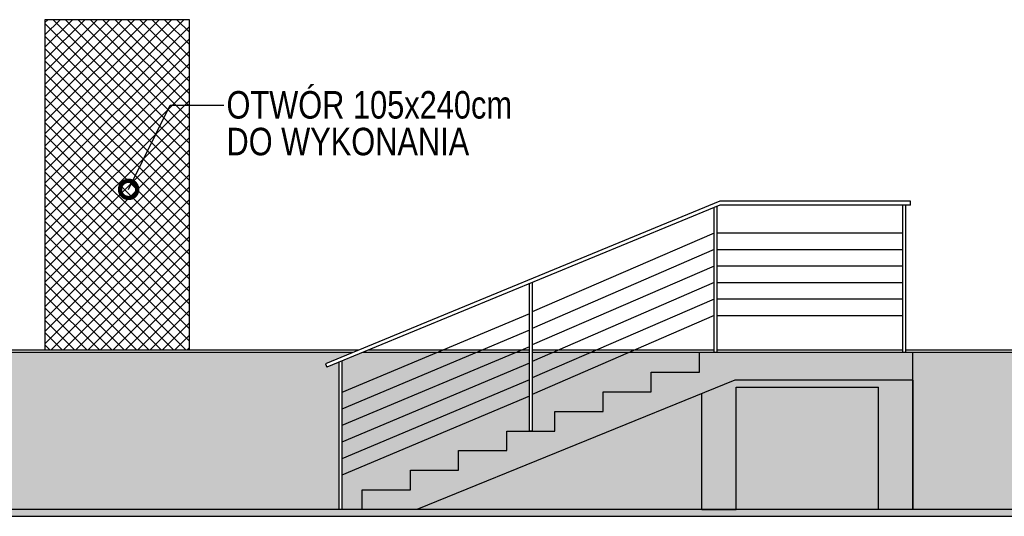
# Model space of a CAD drawing. Header units: millimetres. Extents: x 59331 to 112314, y -16110 to 34390.
# Tile 16 of 198: x 62652 to 63367, y -2555 to -2194. Entities that reach past the tile are written whole.
import ezdxf
from ezdxf import colors
from ezdxf.entities.mleader import LeaderData, LeaderLine
from ezdxf.math import Vec2, Vec3

# ---------------------------------------------------------------- set-up
doc = ezdxf.new("R2010")
doc.units = ezdxf.units.MM
doc.set_wipeout_variables(frame=1)
for name, color, linetype in [('_HSA_HATCH ELEWACJA', 8, 'Continuous'), ('_HSA_WIDOKOWE', 1, 'Continuous'), ('_HSA_ŚCIANY_CIENKIE', 2, 'Continuous'), ('_HSA_ŚCIANY_DZIAŁOWE', 6, 'Continuous')]:
    doc.layers.add(name, color=color, linetype=linetype)
doc.layers.add('_HSA_POMOC', color=120, linetype='Continuous', plot=False)
doc.layers.add('_HSA_WYBURZENIA', color=7, linetype='Continuous', true_color=0xdd0303)
doc.layers.add('_HSA_WYBURZENIA_01', color=7, linetype='Continuous', true_color=0xdd0303)
doc.styles.add('ARIAL_100', font='Arial.ttf', dxfattribs={"width": 0.8, "height": 20})

# ---------------------------------------------------------------- blocks, each defined once
blk = doc.blocks.new('A$Ce0f6b26f')
blk.add_wipeout([(-7.25, 0), (-7.25, 107.2), (-140.18, 107.2), (-142.46, 106.26), (-142.46, 0), (-144.28, 0), (-144.28, 105.51), (-276.59, 50.95), (-276.59, -57), (-278.41, -57), (-278.41, 50.2), (-414.82, -6.05), (-414.82, -114), (-416.64, -114), (-416.64, -6.8), (-425.66, -10.52), (-426.64, -8.12), (-140.18, 110), (-1.82, 110), (-1.82, 107.2), (-5.42, 107.2), (-5.42, 0)])
for p, q in [((-140.18, 110), (-426.64, -8.12)), ((-1.82, 110), (-140.18, 110)), ((-1.82, 107.2), (-1.82, 110)), ((-140.18, 107.2), (-425.66, -10.52)), ((-1.82, 107.2), (-140.18, 107.2)), ((-144.28, 86.91), (-276.59, 29.61)), ((-7.25, 86.75), (-142.46, 86.75)), ((-144.28, 74.91), (-276.59, 17.61)), ((-7.25, 74.75), (-142.46, 74.75)), ((-144.28, 62.91), (-276.59, 5.61)), ((-7.25, 62.75), (-142.46, 62.75)), ((-144.28, 50.91), (-276.59, -6.39)), ((-7.25, 50.75), (-142.46, 50.75)), ((-144.28, 38.91), (-276.59, -18.39)), ((-7.25, 38.75), (-142.46, 38.75)), ((-278.41, 28.31), (-414.82, -29.09)), ((-144.28, 26.91), (-276.59, -30.39)), ((-7.25, 26.75), (-142.46, 26.75)), ((-278.41, 16.31), (-414.82, -41.09)), ((-278.41, 4.31), (-414.82, -53.09)), ((-426.64, -8.12), (-425.66, -10.52)), ((-278.41, -7.69), (-414.82, -65.09)), ((-278.41, -19.69), (-414.82, -77.09)), ((-278.41, -31.69), (-414.82, -89.09))]:
    blk.add_line(p, q)
for points in [[(-142.46, 106.26), (-142.46, 0), (-144.28, 0), (-144.28, 105.51)], [(-5.42, 107.2), (-5.42, 0), (-7.25, 0), (-7.25, 107.2)], [(-276.59, 50.98), (-276.59, -57), (-278.41, -57), (-278.41, 50.2)], [(-414.82, -6.05), (-414.82, -114), (-416.64, -114), (-416.64, -6.8)]]:
    blk.add_lwpolyline(points)
blk = doc.blocks.new('_DotSmall')
at = {"color": 0, "linetype": 'ByBlock', "const_width": 0.5}
blk.add_lwpolyline([(-0.0625, 0, 1), (0.0625, 0, 1)], format="xyb", close=True, dxfattribs=at)

msp = doc.modelspace()

# ---------------------------------------------------------------- hatches: boundary and pattern name
at = {"layer": '_HSA_HATCH ELEWACJA', "true_color": 0xb8b8b8}
h = msp.add_hatch(color=9, dxfattribs=at)
h.dxf.hatch_style = 1
h.paths.add_polyline_path([(70614.33, -2435.69), (61326.33, -2435.69), (60446.33, -2534.69), (61265.83, -2549.69), (70614.33, -2549.69)])
at = {"layer": '_HSA_WYBURZENIA'}
h = msp.add_hatch(dxfattribs=at)
h.set_pattern_fill('ANSI37', color=256, scale=2, angle=-90)
h.set_pattern_definition([(315, (1465, -23789.2123), (4.49012806, 4.49012806), []), (45, (1465, -23789.2123), (-4.49012806, 4.49012806), [])])
h.paths.add_polyline_path([(62670.33, -2433.69), (62775.33, -2433.69), (62775.33, -2193.69), (62670.33, -2193.69)])

# ---------------------------------------------------------------- linework, layer by layer
at = {"layer": '_HSA_POMOC'}
msp.add_line((60431.33, -2433.69), (72358.19, -2433.69), dxfattribs=at)
at = {"layer": '_HSA_WYBURZENIA'}
msp.add_lwpolyline([(62670.33, -2433.69), (62775.33, -2433.69), (62775.33, -2193.69), (62670.33, -2193.69)], close=True, dxfattribs=at)
at = {"layer": '_HSA_ŚCIANY_CIENKIE'}
for p, q in [((63300.83, -2455.69), (63300.83, -2549.69)), ((63300.83, -2549.69), (63300.83, -2455.69)), ((63300.83, -2455.69), (63300.83, -2549.69)), ((63147.46, -2549.69), (63147.46, -2465.47)), ((63172.46, -2460.69), (63275.83, -2460.69)), ((63172.46, -2549.69), (63172.46, -2460.69)), ((63275.83, -2549.69), (63275.83, -2460.69)), ((63147.46, -2549.69), (63172.46, -2549.69)), ((63300.83, -2549.69), (63275.83, -2549.69))]:
    msp.add_line(p, q, dxfattribs=at)
at = {"layer": '_HSA_ŚCIANY_DZIAŁOWE', "ltscale": 10}
for p, q in [((70739.33, -2435.69), (61326.33, -2435.69)), ((63145.83, -2449.94), (63145.83, -2435.69)), ((63300.83, -2455.69), (63300.83, -2435.69)), ((63110.83, -2464.19), (63110.83, -2449.94)), ((63110.83, -2449.94), (63145.83, -2449.94)), ((63171.48, -2455.69), (62940.61, -2549.69)), ((63300.83, -2455.69), (63171.48, -2455.69)), ((63075.83, -2478.44), (63075.83, -2464.19)), ((63075.83, -2464.19), (63110.83, -2464.19)), ((63040.83, -2492.69), (63040.83, -2478.44)), ((63040.83, -2478.44), (63075.83, -2478.44)), ((63005.83, -2506.94), (63005.83, -2492.69)), ((63005.83, -2492.69), (63040.83, -2492.69)), ((62970.83, -2521.19), (62970.83, -2506.94)), ((62970.83, -2506.94), (63005.83, -2506.94)), ((62935.83, -2535.44), (62935.83, -2521.19)), ((62935.83, -2521.19), (62970.83, -2521.19)), ((62900.83, -2549.69), (62900.83, -2535.44)), ((62900.83, -2535.44), (62935.83, -2535.44)), ((62940.61, -2549.69), (62900.83, -2549.69))]:
    msp.add_line(p, q, dxfattribs=at)

# ---------------------------------------------------------------- next in the draw order: block references
at = {"layer": '_HSA_ŚCIANY_CIENKIE'}
msp.add_blockref('A$Ce0f6b26f', (63300.83, -2435.69), dxfattribs=at)

# ---------------------------------------------------------------- next in the draw order: hatches: boundary and pattern name
at = {"layer": '_HSA_WIDOKOWE', "ltscale": 10}
h = msp.add_hatch(color=256, dxfattribs=at)
h.dxf.hatch_style = 1
h.paths.add_polyline_path([(60181.33, -2539.69), (60446.28, -2539.69), (61265.73, -2554.68), (72608.19, -2554.69), (72608.19, -2549.69), (61265.83, -2549.69), (60446.33, -2534.69), (60181.33, -2534.69)])

# ---------------------------------------------------------------- next in the draw order: linework, layer by layer
msp.add_lwpolyline([(60181.33, -2539.69), (60446.28, -2539.69), (61265.73, -2554.68), (72608.19, -2554.69), (72608.19, -2549.69), (61265.83, -2549.69), (60446.33, -2534.69), (60181.33, -2534.69)], close=True, dxfattribs=at)

# ---------------------------------------------------------------- next in the draw order: leaders
at = {"layer": '_HSA_WYBURZENIA_01'}
ml = msp.add_multileader_mtext('Standard', dxfattribs=at)
ml.set_content('OTWÓR 105x240cm DO WYKONANIA', color=256, style='ARIAL_100')
ml.set_leader_properties()
ml.set_arrow_properties(name='DOTSMALL')
ml.build(insert=Vec2(0, 0))
ml.multileader.update_dxf_attribs({"dogleg_length": 10, "arrow_head_size": 25})
ctx = ml.context
ctx.base_point, ctx.char_height, ctx.arrow_head_size, ctx.plane_origin = Vec3(62800.23, -2255.75), 20, 25, Vec3(62635.38, -1578.21)
notes = []
notes.append((ctx, [(1, (1, 1, 0), (62761.33, -2255.75), (1, 0), 38.9, [(2, [(62731.14, -2317.05)], 0, [])])]))
ctx.mtext.insert, ctx.mtext.rotation, ctx.mtext.width, ctx.mtext.defined_height, ctx.mtext.line_spacing_factor = Vec3(62802.23, -2245.58), -6.283185, 239.0298, 80.57, 0.8
for ctx, leaders in notes:
    for number, flags, end, landing, length, lines in leaders:
        leader = LeaderData()
        leader.index, (leader.has_last_leader_line, leader.has_dogleg_vector, leader.attachment_direction) = number, flags
        leader.last_leader_point, leader.dogleg_vector, leader.dogleg_length = Vec3(end), Vec3(landing), length
        for number, points, colour, breaks in lines:
            line = LeaderLine()
            line.index, line.vertices, line.color, line.breaks = number, Vec3.list(points), colors.encode_raw_color(colour), breaks
            leader.lines.append(line)
        ctx.leaders.append(leader)

doc.saveas('drawing.dxf')
